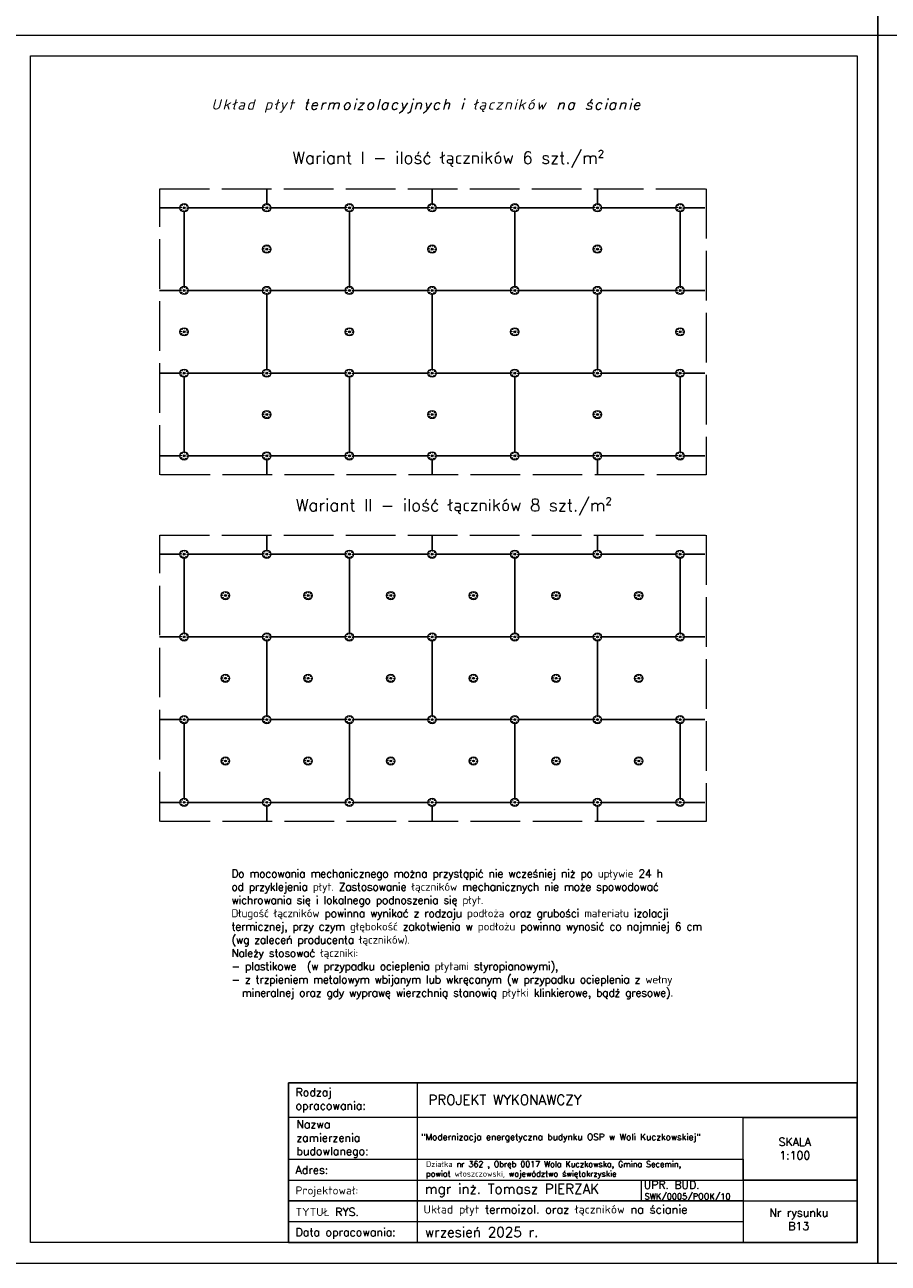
# Model space of a CAD drawing. Header units: millimetres. Extents: x 0 to 152651, y 46550 to 81081.
# Tile 40 of 109: x 139151 to 141240, y 46550 to 49544. Entities that reach past the tile are written whole.
import ezdxf

# ---------------------------------------------------------------- set-up
doc = ezdxf.new("R2010")
doc.units = ezdxf.units.MM
doc.linetypes.add('ACAD_ISO02W100', pattern=[15, 12, -3])
for name, color, linetype, lineweight in [('cienka', 3, 'Continuous', 18), ('linia', 100, 'Continuous', 25), ('opisy', 4, 'Continuous', 18), ('przerywa', 100, 'ACAD_ISO02W100', 5)]:
    doc.layers.add(name, color=color, linetype=linetype, lineweight=lineweight)
doc.styles.add('KASIA', font='romans.shx', dxfattribs={"height": 20})
doc.styles.get("Standard").update_dxf_attribs({"font": 'GOTHIC.TTF'})
doc.styles.add('tekst', font='segoeui.ttf', dxfattribs={"height": 20})

msp = doc.modelspace()

# ---------------------------------------------------------------- hatches: boundary and pattern name
at = {"lineweight": 5, "true_color": 0x000000}
for points in [[(139539.016, 49101.951, 1), (139534.594, 49101.951, 1)], [(139739.016, 49101.951, 1), (139734.594, 49101.951, 1)], [(139939.016, 49101.951, 1), (139934.594, 49101.951, 1)], [(139939.016, 49101.951, 1), (139934.594, 49101.951, 1)], [(140139.016, 49101.951, 1), (140134.594, 49101.951, 1)], [(140339.016, 49101.951, 1), (140334.594, 49101.951, 1)], [(140539.016, 49101.951, 1), (140534.594, 49101.951, 1)], [(140739.016, 49101.951, 1), (140734.594, 49101.951, 1)], [(139739.016, 49001.951, 1), (139734.594, 49001.951, 1)], [(140139.016, 49001.951, 1), (140134.594, 49001.951, 1)], [(140539.016, 49001.951, 1), (140534.594, 49001.951, 1)], [(139539.016, 48901.951, 1), (139534.594, 48901.951, 1)], [(139739.016, 48901.951, 1), (139734.594, 48901.951, 1)], [(139939.016, 48901.951, 1), (139934.594, 48901.951, 1)], [(139939.016, 48901.951, 1), (139934.594, 48901.951, 1)], [(140139.016, 48901.951, 1), (140134.594, 48901.951, 1)], [(140339.016, 48901.951, 1), (140334.594, 48901.951, 1)], [(140539.016, 48901.951, 1), (140534.594, 48901.951, 1)], [(140739.016, 48901.951, 1), (140734.594, 48901.951, 1)], [(139539.016, 48801.951, 1), (139534.594, 48801.951, 1)], [(139939.016, 48801.951, 1), (139934.594, 48801.951, 1)], [(139939.016, 48801.951, 1), (139934.594, 48801.951, 1)], [(140339.016, 48801.951, 1), (140334.594, 48801.951, 1)], [(140739.016, 48801.951, 1), (140734.594, 48801.951, 1)], [(139539.016, 48701.951, 1), (139534.594, 48701.951, 1)], [(139739.016, 48701.951, 1), (139734.594, 48701.951, 1)], [(139939.016, 48701.951, 1), (139934.594, 48701.951, 1)], [(139939.016, 48701.951, 1), (139934.594, 48701.951, 1)], [(140139.016, 48701.951, 1), (140134.594, 48701.951, 1)], [(140339.016, 48701.951, 1), (140334.594, 48701.951, 1)], [(140539.016, 48701.951, 1), (140534.594, 48701.951, 1)], [(140739.016, 48701.951, 1), (140734.594, 48701.951, 1)], [(139739.016, 48601.951, 1), (139734.594, 48601.951, 1)], [(140139.016, 48601.951, 1), (140134.594, 48601.951, 1)], [(140539.016, 48601.951, 1), (140534.594, 48601.951, 1)], [(139539.016, 48501.951, 1), (139534.594, 48501.951, 1)], [(139739.016, 48501.951, 1), (139734.594, 48501.951, 1)], [(139939.016, 48501.951, 1), (139934.594, 48501.951, 1)], [(139939.016, 48501.951, 1), (139934.594, 48501.951, 1)], [(140139.016, 48501.951, 1), (140134.594, 48501.951, 1)], [(140339.016, 48501.951, 1), (140334.594, 48501.951, 1)], [(140539.016, 48501.951, 1), (140534.594, 48501.951, 1)], [(140739.016, 48501.951, 1), (140734.594, 48501.951, 1)], [(139539.016, 48264.103, 1), (139534.594, 48264.103, 1)], [(139739.016, 48264.103, 1), (139734.594, 48264.103, 1)], [(139939.016, 48264.103, 1), (139934.594, 48264.103, 1)], [(139939.016, 48264.103, 1), (139934.594, 48264.103, 1)], [(140139.016, 48264.103, 1), (140134.594, 48264.103, 1)], [(140339.016, 48264.103, 1), (140334.594, 48264.103, 1)], [(140539.016, 48264.103, 1), (140534.594, 48264.103, 1)], [(140739.016, 48264.103, 1), (140734.594, 48264.103, 1)], [(139639.016, 48164.103, 1), (139634.594, 48164.103, 1)], [(139839.016, 48164.103, 1), (139834.594, 48164.103, 1)], [(140039.016, 48164.103, 1), (140034.594, 48164.103, 1)], [(140239.016, 48164.103, 1), (140234.594, 48164.103, 1)], [(140439.016, 48164.103, 1), (140434.594, 48164.103, 1)], [(140639.016, 48164.103, 1), (140634.594, 48164.103, 1)], [(139539.016, 48064.103, 1), (139534.594, 48064.103, 1)], [(139739.016, 48064.103, 1), (139734.594, 48064.103, 1)], [(139939.016, 48064.103, 1), (139934.594, 48064.103, 1)], [(139939.016, 48064.103, 1), (139934.594, 48064.103, 1)], [(140139.016, 48064.103, 1), (140134.594, 48064.103, 1)], [(140339.016, 48064.103, 1), (140334.594, 48064.103, 1)], [(140539.016, 48064.103, 1), (140534.594, 48064.103, 1)], [(140739.016, 48064.103, 1), (140734.594, 48064.103, 1)], [(139639.016, 47964.103, 1), (139634.594, 47964.103, 1)], [(139839.016, 47964.103, 1), (139834.594, 47964.103, 1)], [(140039.016, 47964.103, 1), (140034.594, 47964.103, 1)], [(140239.016, 47964.103, 1), (140234.594, 47964.103, 1)], [(140439.016, 47964.103, 1), (140434.594, 47964.103, 1)], [(140634.594, 47964.103, -1), (140639.016, 47964.103, -1)], [(139539.016, 47864.103, 1), (139534.594, 47864.103, 1)], [(139739.016, 47864.103, 1), (139734.594, 47864.103, 1)], [(139939.016, 47864.103, 1), (139934.594, 47864.103, 1)], [(139939.016, 47864.103, 1), (139934.594, 47864.103, 1)], [(140139.016, 47864.103, 1), (140134.594, 47864.103, 1)], [(140339.016, 47864.103, 1), (140334.594, 47864.103, 1)], [(140539.016, 47864.103, 1), (140534.594, 47864.103, 1)], [(140739.016, 47864.103, 1), (140734.594, 47864.103, 1)], [(139639.016, 47764.103, 1), (139634.594, 47764.103, 1)], [(139839.016, 47764.103, 1), (139834.594, 47764.103, 1)], [(140039.016, 47764.103, 1), (140034.594, 47764.103, 1)], [(140239.016, 47764.103, 1), (140234.594, 47764.103, 1)], [(140439.016, 47764.103, 1), (140434.594, 47764.103, 1)], [(140639.016, 47764.103, 1), (140634.594, 47764.103, 1)], [(139539.016, 47664.103, 1), (139534.594, 47664.103, 1)], [(139739.016, 47664.103, 1), (139734.594, 47664.103, 1)], [(139939.016, 47664.103, 1), (139934.594, 47664.103, 1)], [(139939.016, 47664.103, 1), (139934.594, 47664.103, 1)], [(140139.016, 47664.103, 1), (140134.594, 47664.103, 1)], [(140339.016, 47664.103, 1), (140334.594, 47664.103, 1)], [(140539.016, 47664.103, 1), (140534.594, 47664.103, 1)], [(140739.016, 47664.103, 1), (140734.594, 47664.103, 1)]]:
    msp.add_hatch(color=18, dxfattribs=at).paths.add_polyline_path(points)

# ---------------------------------------------------------------- linework, layer by layer
at = {"color": 18, "lineweight": 5, "true_color": 0x000000}
for centre, radius in [((139536.805, 49101.951), 10), ((139528.775, 49102.823), 1.016), ((139530.511, 49096.89), 1.016), ((139531.743, 49108.245), 1.016), ((139536.805, 49101.951), 2.211), ((139535.934, 49093.922), 1.016), ((139537.676, 49109.981), 1.016), ((139541.867, 49095.658), 1.016), ((139543.099, 49107.013), 1.016), ((139544.835, 49101.08), 1.016), ((139736.805, 49101.951), 10), ((139728.775, 49102.823), 1.016), ((139730.511, 49096.89), 1.016), ((139731.743, 49108.245), 1.016), ((139736.805, 49101.951), 2.211), ((139735.934, 49093.922), 1.016), ((139737.676, 49109.981), 1.016), ((139741.867, 49095.658), 1.016), ((139743.099, 49107.013), 1.016), ((139744.835, 49101.08), 1.016), ((139936.805, 49101.951), 10), ((139936.805, 49101.951), 10), ((139928.775, 49102.823), 1.016), ((139928.775, 49102.823), 1.016), ((139930.511, 49096.89), 1.016), ((139930.511, 49096.89), 1.016), ((139931.743, 49108.245), 1.016), ((139931.743, 49108.245), 1.016), ((139936.805, 49101.951), 2.211), ((139936.805, 49101.951), 2.211), ((139935.934, 49093.922), 1.016), ((139935.934, 49093.922), 1.016), ((139937.676, 49109.981), 1.016), ((139937.676, 49109.981), 1.016), ((139941.867, 49095.658), 1.016), ((139941.867, 49095.658), 1.016), ((139943.099, 49107.013), 1.016), ((139943.099, 49107.013), 1.016), ((139944.835, 49101.08), 1.016), ((139944.835, 49101.08), 1.016), ((140136.805, 49101.951), 10), ((140128.775, 49102.823), 1.016), ((140130.511, 49096.89), 1.016), ((140131.743, 49108.245), 1.016), ((140136.805, 49101.951), 2.211), ((140135.934, 49093.922), 1.016), ((140137.676, 49109.981), 1.016), ((140141.867, 49095.658), 1.016), ((140143.099, 49107.013), 1.016), ((140144.835, 49101.08), 1.016), ((140336.805, 49101.951), 10), ((140328.775, 49102.823), 1.016), ((140330.511, 49096.89), 1.016), ((140331.743, 49108.245), 1.016), ((140336.805, 49101.951), 2.211), ((140335.934, 49093.922), 1.016), ((140337.676, 49109.981), 1.016), ((140341.867, 49095.658), 1.016), ((140343.099, 49107.013), 1.016), ((140344.835, 49101.08), 1.016), ((140536.805, 49101.951), 10), ((140528.775, 49102.823), 1.016), ((140530.511, 49096.89), 1.016), ((140531.743, 49108.245), 1.016), ((140536.805, 49101.951), 2.211), ((140535.934, 49093.922), 1.016), ((140537.676, 49109.981), 1.016), ((140541.867, 49095.658), 1.016), ((140543.099, 49107.013), 1.016), ((140544.835, 49101.08), 1.016), ((140736.805, 49101.951), 10), ((140728.775, 49102.823), 1.016), ((140730.511, 49096.89), 1.016), ((140731.743, 49108.245), 1.016), ((140736.805, 49101.951), 2.211), ((140735.934, 49093.922), 1.016), ((140737.676, 49109.981), 1.016), ((140741.867, 49095.658), 1.016), ((140743.099, 49107.013), 1.016), ((140744.835, 49101.08), 1.016), ((139736.805, 49001.951), 10), ((139728.775, 49002.823), 1.016), ((139731.743, 49008.245), 1.016), ((139736.805, 49001.951), 2.211), ((139737.676, 49009.981), 1.016), ((139743.099, 49007.013), 1.016), ((139744.835, 49001.08), 1.016), ((140136.805, 49001.951), 10), ((140128.775, 49002.823), 1.016), ((140131.743, 49008.245), 1.016), ((140136.805, 49001.951), 2.211), ((140137.676, 49009.981), 1.016), ((140143.099, 49007.013), 1.016), ((140144.835, 49001.08), 1.016), ((140536.805, 49001.951), 10), ((140528.775, 49002.823), 1.016), ((140531.743, 49008.245), 1.016), ((140536.805, 49001.951), 2.211), ((140537.676, 49009.981), 1.016), ((140543.099, 49007.013), 1.016), ((140544.835, 49001.08), 1.016), ((139730.511, 48996.89), 1.016), ((139735.934, 48993.922), 1.016), ((139741.867, 48995.658), 1.016), ((140130.511, 48996.89), 1.016), ((140135.934, 48993.922), 1.016), ((140141.867, 48995.658), 1.016), ((140530.511, 48996.89), 1.016), ((140535.934, 48993.922), 1.016), ((140541.867, 48995.658), 1.016), ((139536.805, 48901.951), 10), ((139531.743, 48908.245), 1.016), ((139537.676, 48909.981), 1.016), ((139736.805, 48901.951), 10), ((139731.743, 48908.245), 1.016), ((139737.676, 48909.981), 1.016), ((139936.805, 48901.951), 10), ((139936.805, 48901.951), 10), ((139931.743, 48908.245), 1.016), ((139931.743, 48908.245), 1.016), ((139937.676, 48909.981), 1.016), ((139937.676, 48909.981), 1.016), ((140136.805, 48901.951), 10), ((140131.743, 48908.245), 1.016), ((140137.676, 48909.981), 1.016), ((140336.805, 48901.951), 10), ((140331.743, 48908.245), 1.016), ((140337.676, 48909.981), 1.016), ((140536.805, 48901.951), 10), ((140531.743, 48908.245), 1.016), ((140537.676, 48909.981), 1.016), ((140736.805, 48901.951), 10), ((140731.743, 48908.245), 1.016), ((140737.676, 48909.981), 1.016), ((139528.775, 48902.823), 1.016), ((139530.511, 48896.89), 1.016), ((139536.805, 48901.951), 2.211), ((139535.934, 48893.922), 1.016), ((139541.867, 48895.658), 1.016), ((139543.099, 48907.013), 1.016), ((139544.835, 48901.08), 1.016), ((139728.775, 48902.823), 1.016), ((139730.511, 48896.89), 1.016), ((139736.805, 48901.951), 2.211), ((139735.934, 48893.922), 1.016), ((139741.867, 48895.658), 1.016), ((139743.099, 48907.013), 1.016), ((139744.835, 48901.08), 1.016), ((139928.775, 48902.823), 1.016), ((139928.775, 48902.823), 1.016), ((139930.511, 48896.89), 1.016), ((139930.511, 48896.89), 1.016), ((139936.805, 48901.951), 2.211), ((139936.805, 48901.951), 2.211), ((139935.934, 48893.922), 1.016), ((139935.934, 48893.922), 1.016), ((139941.867, 48895.658), 1.016), ((139941.867, 48895.658), 1.016), ((139943.099, 48907.013), 1.016), ((139943.099, 48907.013), 1.016), ((139944.835, 48901.08), 1.016), ((139944.835, 48901.08), 1.016), ((140128.775, 48902.823), 1.016), ((140130.511, 48896.89), 1.016), ((140136.805, 48901.951), 2.211), ((140135.934, 48893.922), 1.016), ((140141.867, 48895.658), 1.016), ((140143.099, 48907.013), 1.016), ((140144.835, 48901.08), 1.016), ((140328.775, 48902.823), 1.016), ((140330.511, 48896.89), 1.016), ((140336.805, 48901.951), 2.211), ((140335.934, 48893.922), 1.016), ((140341.867, 48895.658), 1.016), ((140343.099, 48907.013), 1.016), ((140344.835, 48901.08), 1.016), ((140528.775, 48902.823), 1.016), ((140530.511, 48896.89), 1.016), ((140536.805, 48901.951), 2.211), ((140535.934, 48893.922), 1.016), ((140541.867, 48895.658), 1.016), ((140543.099, 48907.013), 1.016), ((140544.835, 48901.08), 1.016), ((140728.775, 48902.823), 1.016), ((140730.511, 48896.89), 1.016), ((140736.805, 48901.951), 2.211), ((140735.934, 48893.922), 1.016), ((140741.867, 48895.658), 1.016), ((140743.099, 48907.013), 1.016), ((140744.835, 48901.08), 1.016), ((139536.805, 48801.951), 10), ((139528.775, 48802.823), 1.016), ((139530.511, 48796.89), 1.016), ((139531.743, 48808.245), 1.016), ((139536.805, 48801.951), 2.211), ((139535.934, 48793.922), 1.016), ((139537.676, 48809.981), 1.016), ((139541.867, 48795.658), 1.016), ((139543.099, 48807.013), 1.016), ((139544.835, 48801.08), 1.016), ((139936.805, 48801.951), 10), ((139936.805, 48801.951), 10), ((139928.775, 48802.823), 1.016), ((139928.775, 48802.823), 1.016), ((139930.511, 48796.89), 1.016), ((139930.511, 48796.89), 1.016), ((139931.743, 48808.245), 1.016), ((139931.743, 48808.245), 1.016), ((139936.805, 48801.951), 2.211), ((139936.805, 48801.951), 2.211), ((139935.934, 48793.922), 1.016), ((139935.934, 48793.922), 1.016), ((139937.676, 48809.981), 1.016), ((139937.676, 48809.981), 1.016), ((139941.867, 48795.658), 1.016), ((139941.867, 48795.658), 1.016), ((139943.099, 48807.013), 1.016), ((139943.099, 48807.013), 1.016), ((139944.835, 48801.08), 1.016), ((139944.835, 48801.08), 1.016), ((140336.805, 48801.951), 10), ((140328.775, 48802.823), 1.016), ((140330.511, 48796.89), 1.016), ((140331.743, 48808.245), 1.016), ((140336.805, 48801.951), 2.211), ((140335.934, 48793.922), 1.016), ((140337.676, 48809.981), 1.016), ((140341.867, 48795.658), 1.016), ((140343.099, 48807.013), 1.016), ((140344.835, 48801.08), 1.016), ((140736.805, 48801.951), 10), ((140728.775, 48802.823), 1.016), ((140730.511, 48796.89), 1.016), ((140731.743, 48808.245), 1.016), ((140736.805, 48801.951), 2.211), ((140735.934, 48793.922), 1.016), ((140737.676, 48809.981), 1.016), ((140741.867, 48795.658), 1.016), ((140743.099, 48807.013), 1.016), ((140744.835, 48801.08), 1.016), ((139536.805, 48701.951), 10), ((139528.775, 48702.823), 1.016), ((139531.743, 48708.245), 1.016), ((139536.805, 48701.951), 2.211), ((139537.676, 48709.981), 1.016), ((139543.099, 48707.013), 1.016), ((139544.835, 48701.08), 1.016), ((139736.805, 48701.951), 10), ((139728.775, 48702.823), 1.016), ((139731.743, 48708.245), 1.016), ((139736.805, 48701.951), 2.211), ((139737.676, 48709.981), 1.016), ((139743.099, 48707.013), 1.016), ((139744.835, 48701.08), 1.016), ((139936.805, 48701.951), 10), ((139936.805, 48701.951), 10), ((139928.775, 48702.823), 1.016), ((139928.775, 48702.823), 1.016), ((139931.743, 48708.245), 1.016), ((139931.743, 48708.245), 1.016), ((139936.805, 48701.951), 2.211), ((139936.805, 48701.951), 2.211), ((139937.676, 48709.981), 1.016), ((139937.676, 48709.981), 1.016), ((139943.099, 48707.013), 1.016), ((139943.099, 48707.013), 1.016), ((139944.835, 48701.08), 1.016), ((139944.835, 48701.08), 1.016), ((140136.805, 48701.951), 10), ((140128.775, 48702.823), 1.016), ((140131.743, 48708.245), 1.016), ((140136.805, 48701.951), 2.211), ((140137.676, 48709.981), 1.016), ((140143.099, 48707.013), 1.016), ((140144.835, 48701.08), 1.016), ((140336.805, 48701.951), 10), ((140328.775, 48702.823), 1.016), ((140331.743, 48708.245), 1.016), ((140336.805, 48701.951), 2.211), ((140337.676, 48709.981), 1.016), ((140343.099, 48707.013), 1.016), ((140344.835, 48701.08), 1.016), ((140536.805, 48701.951), 10), ((140528.775, 48702.823), 1.016), ((140531.743, 48708.245), 1.016), ((140536.805, 48701.951), 2.211), ((140537.676, 48709.981), 1.016), ((140543.099, 48707.013), 1.016), ((140544.835, 48701.08), 1.016), ((140736.805, 48701.951), 10), ((140728.775, 48702.823), 1.016), ((140731.743, 48708.245), 1.016), ((140736.805, 48701.951), 2.211), ((140737.676, 48709.981), 1.016), ((140743.099, 48707.013), 1.016), ((140744.835, 48701.08), 1.016), ((139530.511, 48696.89), 1.016), ((139535.934, 48693.922), 1.016), ((139541.867, 48695.658), 1.016), ((139730.511, 48696.89), 1.016), ((139735.934, 48693.922), 1.016), ((139741.867, 48695.658), 1.016), ((139930.511, 48696.89), 1.016), ((139930.511, 48696.89), 1.016), ((139935.934, 48693.922), 1.016), ((139935.934, 48693.922), 1.016), ((139941.867, 48695.658), 1.016), ((139941.867, 48695.658), 1.016), ((140130.511, 48696.89), 1.016), ((140135.934, 48693.922), 1.016), ((140141.867, 48695.658), 1.016), ((140330.511, 48696.89), 1.016), ((140335.934, 48693.922), 1.016), ((140341.867, 48695.658), 1.016), ((140530.511, 48696.89), 1.016), ((140535.934, 48693.922), 1.016), ((140541.867, 48695.658), 1.016), ((140730.511, 48696.89), 1.016), ((140735.934, 48693.922), 1.016), ((140741.867, 48695.658), 1.016), ((139736.805, 48601.951), 10), ((139731.743, 48608.245), 1.016), ((139737.676, 48609.981), 1.016), ((140136.805, 48601.951), 10), ((140131.743, 48608.245), 1.016), ((140137.676, 48609.981), 1.016), ((140536.805, 48601.951), 10), ((140531.743, 48608.245), 1.016), ((140537.676, 48609.981), 1.016), ((139728.775, 48602.823), 1.016), ((139730.511, 48596.89), 1.016), ((139736.805, 48601.951), 2.211), ((139735.934, 48593.922), 1.016), ((139741.867, 48595.658), 1.016), ((139743.099, 48607.013), 1.016), ((139744.835, 48601.08), 1.016), ((140128.775, 48602.823), 1.016), ((140130.511, 48596.89), 1.016), ((140136.805, 48601.951), 2.211), ((140135.934, 48593.922), 1.016), ((140141.867, 48595.658), 1.016), ((140143.099, 48607.013), 1.016), ((140144.835, 48601.08), 1.016), ((140528.775, 48602.823), 1.016), ((140530.511, 48596.89), 1.016), ((140536.805, 48601.951), 2.211), ((140535.934, 48593.922), 1.016), ((140541.867, 48595.658), 1.016), ((140543.099, 48607.013), 1.016), ((140544.835, 48601.08), 1.016), ((139536.805, 48501.951), 10), ((139528.775, 48502.823), 1.016), ((139530.511, 48496.89), 1.016), ((139531.743, 48508.245), 1.016), ((139536.805, 48501.951), 2.211), ((139535.934, 48493.922), 1.016), ((139537.676, 48509.981), 1.016), ((139541.867, 48495.658), 1.016), ((139543.099, 48507.013), 1.016), ((139544.835, 48501.08), 1.016), ((139736.805, 48501.951), 10), ((139728.775, 48502.823), 1.016), ((139730.511, 48496.89), 1.016), ((139731.743, 48508.245), 1.016), ((139736.805, 48501.951), 2.211), ((139735.934, 48493.922), 1.016), ((139737.676, 48509.981), 1.016), ((139741.867, 48495.658), 1.016), ((139743.099, 48507.013), 1.016), ((139744.835, 48501.08), 1.016), ((139936.805, 48501.951), 10), ((139936.805, 48501.951), 10), ((139928.775, 48502.823), 1.016), ((139928.775, 48502.823), 1.016), ((139930.511, 48496.89), 1.016), ((139930.511, 48496.89), 1.016), ((139931.743, 48508.245), 1.016), ((139931.743, 48508.245), 1.016), ((139936.805, 48501.951), 2.211), ((139936.805, 48501.951), 2.211), ((139935.934, 48493.922), 1.016), ((139935.934, 48493.922), 1.016), ((139937.676, 48509.981), 1.016), ((139937.676, 48509.981), 1.016), ((139941.867, 48495.658), 1.016), ((139941.867, 48495.658), 1.016), ((139943.099, 48507.013), 1.016), ((139943.099, 48507.013), 1.016), ((139944.835, 48501.08), 1.016), ((139944.835, 48501.08), 1.016), ((140136.805, 48501.951), 10), ((140128.775, 48502.823), 1.016), ((140130.511, 48496.89), 1.016), ((140131.743, 48508.245), 1.016), ((140136.805, 48501.951), 2.211), ((140135.934, 48493.922), 1.016), ((140137.676, 48509.981), 1.016), ((140141.867, 48495.658), 1.016), ((140143.099, 48507.013), 1.016), ((140144.835, 48501.08), 1.016), ((140336.805, 48501.951), 10), ((140328.775, 48502.823), 1.016), ((140330.511, 48496.89), 1.016), ((140331.743, 48508.245), 1.016), ((140336.805, 48501.951), 2.211), ((140335.934, 48493.922), 1.016), ((140337.676, 48509.981), 1.016), ((140341.867, 48495.658), 1.016), ((140343.099, 48507.013), 1.016), ((140344.835, 48501.08), 1.016), ((140536.805, 48501.951), 10), ((140528.775, 48502.823), 1.016), ((140530.511, 48496.89), 1.016), ((140531.743, 48508.245), 1.016), ((140536.805, 48501.951), 2.211), ((140535.934, 48493.922), 1.016), ((140537.676, 48509.981), 1.016), ((140541.867, 48495.658), 1.016), ((140543.099, 48507.013), 1.016), ((140544.835, 48501.08), 1.016), ((140736.805, 48501.951), 10), ((140728.775, 48502.823), 1.016), ((140730.511, 48496.89), 1.016), ((140731.743, 48508.245), 1.016), ((140736.805, 48501.951), 2.211), ((140735.934, 48493.922), 1.016), ((140737.676, 48509.981), 1.016), ((140741.867, 48495.658), 1.016), ((140743.099, 48507.013), 1.016), ((140744.835, 48501.08), 1.016), ((139536.805, 48264.103), 10), ((139528.775, 48264.975), 1.016), ((139530.511, 48259.041), 1.016), ((139531.743, 48270.397), 1.016), ((139536.805, 48264.103), 2.211), ((139535.934, 48256.074), 1.016), ((139537.676, 48272.133), 1.016), ((139541.867, 48257.809), 1.016), ((139543.099, 48269.165), 1.016), ((139544.835, 48263.232), 1.016), ((139736.805, 48264.103), 10), ((139728.775, 48264.975), 1.016), ((139730.511, 48259.041), 1.016), ((139731.743, 48270.397), 1.016), ((139736.805, 48264.103), 2.211), ((139735.934, 48256.074), 1.016), ((139737.676, 48272.133), 1.016), ((139741.867, 48257.809), 1.016), ((139743.099, 48269.165), 1.016), ((139744.835, 48263.232), 1.016), ((139936.805, 48264.103), 10), ((139936.805, 48264.103), 10), ((139928.775, 48264.975), 1.016), ((139928.775, 48264.975), 1.016), ((139930.511, 48259.041), 1.016), ((139930.511, 48259.041), 1.016), ((139931.743, 48270.397), 1.016), ((139931.743, 48270.397), 1.016), ((139936.805, 48264.103), 2.211), ((139936.805, 48264.103), 2.211), ((139935.934, 48256.074), 1.016), ((139935.934, 48256.074), 1.016), ((139937.676, 48272.133), 1.016), ((139937.676, 48272.133), 1.016), ((139941.867, 48257.809), 1.016), ((139941.867, 48257.809), 1.016), ((139943.099, 48269.165), 1.016), ((139943.099, 48269.165), 1.016), ((139944.835, 48263.232), 1.016), ((139944.835, 48263.232), 1.016), ((140136.805, 48264.103), 10), ((140128.775, 48264.975), 1.016), ((140130.511, 48259.041), 1.016), ((140131.743, 48270.397), 1.016), ((140136.805, 48264.103), 2.211), ((140135.934, 48256.074), 1.016), ((140137.676, 48272.133), 1.016), ((140141.867, 48257.809), 1.016), ((140143.099, 48269.165), 1.016), ((140144.835, 48263.232), 1.016), ((140336.805, 48264.103), 10), ((140328.775, 48264.975), 1.016), ((140330.511, 48259.041), 1.016), ((140331.743, 48270.397), 1.016), ((140336.805, 48264.103), 2.211), ((140335.934, 48256.074), 1.016), ((140337.676, 48272.133), 1.016), ((140341.867, 48257.809), 1.016), ((140343.099, 48269.165), 1.016), ((140344.835, 48263.232), 1.016), ((140536.805, 48264.103), 10), ((140528.775, 48264.975), 1.016), ((140530.511, 48259.041), 1.016), ((140531.743, 48270.397), 1.016), ((140536.805, 48264.103), 2.211), ((140535.934, 48256.074), 1.016), ((140537.676, 48272.133), 1.016), ((140541.867, 48257.809), 1.016), ((140543.099, 48269.165), 1.016), ((140544.835, 48263.232), 1.016), ((140736.805, 48264.103), 10), ((140728.775, 48264.975), 1.016), ((140730.511, 48259.041), 1.016), ((140731.743, 48270.397), 1.016), ((140736.805, 48264.103), 2.211), ((140735.934, 48256.074), 1.016), ((140737.676, 48272.133), 1.016), ((140741.867, 48257.809), 1.016), ((140743.099, 48269.165), 1.016), ((140744.835, 48263.232), 1.016), ((139636.805, 48164.103), 10), ((139628.775, 48164.975), 1.016), ((139630.511, 48159.041), 1.016), ((139631.743, 48170.397), 1.016), ((139636.805, 48164.103), 2.211), ((139637.676, 48172.133), 1.016), ((139643.099, 48169.165), 1.016), ((139644.835, 48163.232), 1.016), ((139836.805, 48164.103), 10), ((139828.775, 48164.975), 1.016), ((139830.511, 48159.041), 1.016), ((139831.743, 48170.397), 1.016), ((139836.805, 48164.103), 2.211), ((139837.676, 48172.133), 1.016), ((139843.099, 48169.165), 1.016), ((139844.835, 48163.232), 1.016), ((140036.805, 48164.103), 10), ((140028.775, 48164.975), 1.016), ((140030.511, 48159.041), 1.016), ((140031.743, 48170.397), 1.016), ((140036.805, 48164.103), 2.211), ((140037.676, 48172.133), 1.016), ((140043.099, 48169.165), 1.016), ((140044.835, 48163.232), 1.016), ((140236.805, 48164.103), 10), ((140228.775, 48164.975), 1.016), ((140230.511, 48159.041), 1.016), ((140231.743, 48170.397), 1.016), ((140236.805, 48164.103), 2.211), ((140237.676, 48172.133), 1.016), ((140243.099, 48169.165), 1.016), ((140244.835, 48163.232), 1.016), ((140436.805, 48164.103), 10), ((140428.775, 48164.975), 1.016), ((140430.511, 48159.041), 1.016), ((140431.743, 48170.397), 1.016), ((140436.805, 48164.103), 2.211), ((140437.676, 48172.133), 1.016), ((140443.099, 48169.165), 1.016), ((140444.835, 48163.232), 1.016), ((140636.805, 48164.103), 10), ((140628.775, 48164.975), 1.016), ((140630.511, 48159.041), 1.016), ((140631.743, 48170.397), 1.016), ((140636.805, 48164.103), 2.211), ((140637.676, 48172.133), 1.016), ((140643.099, 48169.165), 1.016), ((140644.835, 48163.232), 1.016), ((139635.934, 48156.074), 1.016), ((139641.867, 48157.809), 1.016), ((139835.934, 48156.074), 1.016), ((139841.867, 48157.809), 1.016), ((140035.934, 48156.074), 1.016), ((140041.867, 48157.809), 1.016), ((140235.934, 48156.074), 1.016), ((140241.867, 48157.809), 1.016), ((140435.934, 48156.074), 1.016), ((140441.867, 48157.809), 1.016), ((140635.934, 48156.074), 1.016), ((140641.867, 48157.809), 1.016), ((139536.805, 48064.103), 10), ((139531.743, 48070.397), 1.016), ((139537.676, 48072.133), 1.016), ((139543.099, 48069.165), 1.016), ((139736.805, 48064.103), 10), ((139731.743, 48070.397), 1.016), ((139737.676, 48072.133), 1.016), ((139743.099, 48069.165), 1.016), ((139936.805, 48064.103), 10), ((139936.805, 48064.103), 10), ((139931.743, 48070.397), 1.016), ((139931.743, 48070.397), 1.016), ((139937.676, 48072.133), 1.016), ((139937.676, 48072.133), 1.016), ((139943.099, 48069.165), 1.016), ((139943.099, 48069.165), 1.016), ((140136.805, 48064.103), 10), ((140131.743, 48070.397), 1.016), ((140137.676, 48072.133), 1.016), ((140143.099, 48069.165), 1.016), ((140336.805, 48064.103), 10), ((140331.743, 48070.397), 1.016), ((140337.676, 48072.133), 1.016), ((140343.099, 48069.165), 1.016), ((140536.805, 48064.103), 10), ((140531.743, 48070.397), 1.016), ((140537.676, 48072.133), 1.016), ((140543.099, 48069.165), 1.016), ((140736.805, 48064.103), 10), ((140731.743, 48070.397), 1.016), ((140737.676, 48072.133), 1.016), ((140743.099, 48069.165), 1.016), ((139528.775, 48064.975), 1.016), ((139530.511, 48059.041), 1.016), ((139536.805, 48064.103), 2.211), ((139535.934, 48056.074), 1.016), ((139541.867, 48057.809), 1.016), ((139544.835, 48063.232), 1.016), ((139728.775, 48064.975), 1.016), ((139730.511, 48059.041), 1.016), ((139736.805, 48064.103), 2.211), ((139735.934, 48056.074), 1.016), ((139741.867, 48057.809), 1.016), ((139744.835, 48063.232), 1.016), ((139928.775, 48064.975), 1.016), ((139928.775, 48064.975), 1.016), ((139930.511, 48059.041), 1.016), ((139930.511, 48059.041), 1.016), ((139936.805, 48064.103), 2.211), ((139936.805, 48064.103), 2.211), ((139935.934, 48056.074), 1.016), ((139935.934, 48056.074), 1.016), ((139941.867, 48057.809), 1.016), ((139941.867, 48057.809), 1.016), ((139944.835, 48063.232), 1.016), ((139944.835, 48063.232), 1.016), ((140128.775, 48064.975), 1.016), ((140130.511, 48059.041), 1.016), ((140136.805, 48064.103), 2.211), ((140135.934, 48056.074), 1.016), ((140141.867, 48057.809), 1.016), ((140144.835, 48063.232), 1.016), ((140328.775, 48064.975), 1.016), ((140330.511, 48059.041), 1.016), ((140336.805, 48064.103), 2.211), ((140335.934, 48056.074), 1.016), ((140341.867, 48057.809), 1.016), ((140344.835, 48063.232), 1.016), ((140528.775, 48064.975), 1.016), ((140530.511, 48059.041), 1.016), ((140536.805, 48064.103), 2.211), ((140535.934, 48056.074), 1.016), ((140541.867, 48057.809), 1.016), ((140544.835, 48063.232), 1.016), ((140728.775, 48064.975), 1.016), ((140730.511, 48059.041), 1.016), ((140736.805, 48064.103), 2.211), ((140735.934, 48056.074), 1.016), ((140741.867, 48057.809), 1.016), ((140744.835, 48063.232), 1.016), ((139636.805, 47964.103), 10), ((139628.775, 47964.975), 1.016), ((139630.511, 47959.041), 1.016), ((139631.743, 47970.397), 1.016), ((139636.805, 47964.103), 2.211), ((139635.934, 47956.074), 1.016), ((139637.676, 47972.133), 1.016), ((139641.867, 47957.809), 1.016), ((139643.099, 47969.165), 1.016), ((139644.835, 47963.232), 1.016), ((139836.805, 47964.103), 10), ((139828.775, 47964.975), 1.016), ((139830.511, 47959.041), 1.016), ((139831.743, 47970.397), 1.016), ((139836.805, 47964.103), 2.211), ((139835.934, 47956.074), 1.016), ((139837.676, 47972.133), 1.016), ((139841.867, 47957.809), 1.016), ((139843.099, 47969.165), 1.016), ((139844.835, 47963.232), 1.016), ((140036.805, 47964.103), 10), ((140028.775, 47964.975), 1.016), ((140030.511, 47959.041), 1.016), ((140031.743, 47970.397), 1.016), ((140036.805, 47964.103), 2.211), ((140035.934, 47956.074), 1.016), ((140037.676, 47972.133), 1.016), ((140041.867, 47957.809), 1.016), ((140043.099, 47969.165), 1.016), ((140044.835, 47963.232), 1.016), ((140236.805, 47964.103), 10), ((140228.775, 47964.975), 1.016), ((140230.511, 47959.041), 1.016), ((140231.743, 47970.397), 1.016), ((140236.805, 47964.103), 2.211), ((140235.934, 47956.074), 1.016), ((140237.676, 47972.133), 1.016), ((140241.867, 47957.809), 1.016), ((140243.099, 47969.165), 1.016), ((140244.835, 47963.232), 1.016), ((140436.805, 47964.103), 10), ((140428.775, 47964.975), 1.016), ((140430.511, 47959.041), 1.016), ((140431.743, 47970.397), 1.016), ((140436.805, 47964.103), 2.211), ((140435.934, 47956.074), 1.016), ((140437.676, 47972.133), 1.016), ((140441.867, 47957.809), 1.016), ((140443.099, 47969.165), 1.016), ((140444.835, 47963.232), 1.016), ((140636.805, 47964.103), 10), ((140628.775, 47963.232), 1.016), ((140630.511, 47969.165), 1.016), ((140631.743, 47957.809), 1.016), ((140636.805, 47964.103), 2.211), ((140635.934, 47972.133), 1.016), ((140637.676, 47956.074), 1.016), ((140641.867, 47970.397), 1.016), ((140643.099, 47959.041), 1.016), ((140644.835, 47964.975), 1.016), ((139536.805, 47864.103), 10), ((139528.775, 47864.975), 1.016), ((139530.511, 47859.041), 1.016), ((139531.743, 47870.397), 1.016), ((139536.805, 47864.103), 2.211), ((139537.676, 47872.133), 1.016), ((139543.099, 47869.165), 1.016), ((139544.835, 47863.232), 1.016), ((139736.805, 47864.103), 10), ((139728.775, 47864.975), 1.016), ((139730.511, 47859.041), 1.016), ((139731.743, 47870.397), 1.016), ((139736.805, 47864.103), 2.211), ((139737.676, 47872.133), 1.016), ((139743.099, 47869.165), 1.016), ((139744.835, 47863.232), 1.016), ((139936.805, 47864.103), 10), ((139936.805, 47864.103), 10), ((139928.775, 47864.975), 1.016), ((139928.775, 47864.975), 1.016), ((139930.511, 47859.041), 1.016), ((139930.511, 47859.041), 1.016), ((139931.743, 47870.397), 1.016), ((139931.743, 47870.397), 1.016), ((139936.805, 47864.103), 2.211), ((139936.805, 47864.103), 2.211), ((139937.676, 47872.133), 1.016), ((139937.676, 47872.133), 1.016), ((139943.099, 47869.165), 1.016), ((139943.099, 47869.165), 1.016), ((139944.835, 47863.232), 1.016), ((139944.835, 47863.232), 1.016), ((140136.805, 47864.103), 10), ((140128.775, 47864.975), 1.016), ((140130.511, 47859.041), 1.016), ((140131.743, 47870.397), 1.016), ((140136.805, 47864.103), 2.211), ((140137.676, 47872.133), 1.016), ((140143.099, 47869.165), 1.016), ((140144.835, 47863.232), 1.016), ((140336.805, 47864.103), 10), ((140328.775, 47864.975), 1.016), ((140330.511, 47859.041), 1.016), ((140331.743, 47870.397), 1.016), ((140336.805, 47864.103), 2.211), ((140337.676, 47872.133), 1.016), ((140343.099, 47869.165), 1.016), ((140344.835, 47863.232), 1.016), ((140536.805, 47864.103), 10), ((140528.775, 47864.975), 1.016), ((140530.511, 47859.041), 1.016), ((140531.743, 47870.397), 1.016), ((140536.805, 47864.103), 2.211), ((140537.676, 47872.133), 1.016), ((140543.099, 47869.165), 1.016), ((140544.835, 47863.232), 1.016), ((140736.805, 47864.103), 10), ((140728.775, 47864.975), 1.016), ((140730.511, 47859.041), 1.016), ((140731.743, 47870.397), 1.016), ((140736.805, 47864.103), 2.211), ((140737.676, 47872.133), 1.016), ((140743.099, 47869.165), 1.016), ((140744.835, 47863.232), 1.016), ((139535.934, 47856.074), 1.016), ((139541.867, 47857.809), 1.016), ((139735.934, 47856.074), 1.016), ((139741.867, 47857.809), 1.016), ((139935.934, 47856.074), 1.016), ((139935.934, 47856.074), 1.016), ((139941.867, 47857.809), 1.016), ((139941.867, 47857.809), 1.016), ((140135.934, 47856.074), 1.016), ((140141.867, 47857.809), 1.016), ((140335.934, 47856.074), 1.016), ((140341.867, 47857.809), 1.016), ((140535.934, 47856.074), 1.016), ((140541.867, 47857.809), 1.016), ((140735.934, 47856.074), 1.016), ((140741.867, 47857.809), 1.016), ((139636.805, 47764.103), 10), ((139631.743, 47770.397), 1.016), ((139637.676, 47772.133), 1.016), ((139643.099, 47769.165), 1.016), ((139836.805, 47764.103), 10), ((139831.743, 47770.397), 1.016), ((139837.676, 47772.133), 1.016), ((139843.099, 47769.165), 1.016), ((140036.805, 47764.103), 10), ((140031.743, 47770.397), 1.016), ((140037.676, 47772.133), 1.016), ((140043.099, 47769.165), 1.016), ((140236.805, 47764.103), 10), ((140231.743, 47770.397), 1.016), ((140237.676, 47772.133), 1.016), ((140243.099, 47769.165), 1.016), ((140436.805, 47764.103), 10), ((140431.743, 47770.397), 1.016), ((140437.676, 47772.133), 1.016), ((140443.099, 47769.165), 1.016), ((140636.805, 47764.103), 10), ((140631.743, 47770.397), 1.016), ((140637.676, 47772.133), 1.016), ((140643.099, 47769.165), 1.016), ((139628.775, 47764.975), 1.016), ((139630.511, 47759.041), 1.016), ((139636.805, 47764.103), 2.211), ((139635.934, 47756.074), 1.016), ((139641.867, 47757.809), 1.016), ((139644.835, 47763.232), 1.016), ((139828.775, 47764.975), 1.016), ((139830.511, 47759.041), 1.016), ((139836.805, 47764.103), 2.211), ((139835.934, 47756.074), 1.016), ((139841.867, 47757.809), 1.016), ((139844.835, 47763.232), 1.016), ((140028.775, 47764.975), 1.016), ((140030.511, 47759.041), 1.016), ((140036.805, 47764.103), 2.211), ((140035.934, 47756.074), 1.016), ((140041.867, 47757.809), 1.016), ((140044.835, 47763.232), 1.016), ((140228.775, 47764.975), 1.016), ((140230.511, 47759.041), 1.016), ((140236.805, 47764.103), 2.211), ((140235.934, 47756.074), 1.016), ((140241.867, 47757.809), 1.016), ((140244.835, 47763.232), 1.016), ((140428.775, 47764.975), 1.016), ((140430.511, 47759.041), 1.016), ((140436.805, 47764.103), 2.211), ((140435.934, 47756.074), 1.016), ((140441.867, 47757.809), 1.016), ((140444.835, 47763.232), 1.016), ((140628.775, 47764.975), 1.016), ((140630.511, 47759.041), 1.016), ((140636.805, 47764.103), 2.211), ((140635.934, 47756.074), 1.016), ((140641.867, 47757.809), 1.016), ((140644.835, 47763.232), 1.016), ((139536.805, 47664.103), 10), ((139528.775, 47664.975), 1.016), ((139530.511, 47659.041), 1.016), ((139531.743, 47670.397), 1.016), ((139536.805, 47664.103), 2.211), ((139535.934, 47656.074), 1.016), ((139537.676, 47672.133), 1.016), ((139541.867, 47657.809), 1.016), ((139543.099, 47669.165), 1.016), ((139544.835, 47663.232), 1.016), ((139736.805, 47664.103), 10), ((139728.775, 47664.975), 1.016), ((139730.511, 47659.041), 1.016), ((139731.743, 47670.397), 1.016), ((139736.805, 47664.103), 2.211), ((139735.934, 47656.074), 1.016), ((139737.676, 47672.133), 1.016), ((139741.867, 47657.809), 1.016), ((139743.099, 47669.165), 1.016), ((139744.835, 47663.232), 1.016), ((139936.805, 47664.103), 10), ((139936.805, 47664.103), 10), ((139928.775, 47664.975), 1.016), ((139928.775, 47664.975), 1.016), ((139930.511, 47659.041), 1.016), ((139930.511, 47659.041), 1.016), ((139931.743, 47670.397), 1.016), ((139931.743, 47670.397), 1.016), ((139936.805, 47664.103), 2.211), ((139936.805, 47664.103), 2.211), ((139935.934, 47656.074), 1.016), ((139935.934, 47656.074), 1.016), ((139937.676, 47672.133), 1.016), ((139937.676, 47672.133), 1.016), ((139941.867, 47657.809), 1.016), ((139941.867, 47657.809), 1.016), ((139943.099, 47669.165), 1.016), ((139943.099, 47669.165), 1.016), ((139944.835, 47663.232), 1.016), ((139944.835, 47663.232), 1.016), ((140136.805, 47664.103), 10), ((140128.775, 47664.975), 1.016), ((140130.511, 47659.041), 1.016), ((140131.743, 47670.397), 1.016), ((140136.805, 47664.103), 2.211), ((140135.934, 47656.074), 1.016), ((140137.676, 47672.133), 1.016), ((140141.867, 47657.809), 1.016), ((140143.099, 47669.165), 1.016), ((140144.835, 47663.232), 1.016), ((140336.805, 47664.103), 10), ((140328.775, 47664.975), 1.016), ((140330.511, 47659.041), 1.016), ((140331.743, 47670.397), 1.016), ((140336.805, 47664.103), 2.211), ((140335.934, 47656.074), 1.016), ((140337.676, 47672.133), 1.016), ((140341.867, 47657.809), 1.016), ((140343.099, 47669.165), 1.016), ((140344.835, 47663.232), 1.016), ((140536.805, 47664.103), 10), ((140528.775, 47664.975), 1.016), ((140530.511, 47659.041), 1.016), ((140531.743, 47670.397), 1.016), ((140536.805, 47664.103), 2.211), ((140535.934, 47656.074), 1.016), ((140537.676, 47672.133), 1.016), ((140541.867, 47657.809), 1.016), ((140543.099, 47669.165), 1.016), ((140544.835, 47663.232), 1.016), ((140736.805, 47664.103), 10), ((140728.775, 47664.975), 1.016), ((140730.511, 47659.041), 1.016), ((140731.743, 47670.397), 1.016), ((140736.805, 47664.103), 2.211), ((140735.934, 47656.074), 1.016), ((140737.676, 47672.133), 1.016), ((140741.867, 47657.809), 1.016), ((140743.099, 47669.165), 1.016), ((140744.835, 47663.232), 1.016)]:
    msp.add_circle(centre, radius, dxfattribs=at)
at = {"layer": 'cienka', "color": 18, "true_color": 0x000000}
for p, q in [((141215.372, 52489.514), (141215.372, 49519.514)), ((141215.372, 49519.514), (141215.372, 52489.514)), ((141215.372, 49519.514), (141215.372, 52489.514)), ((139115.372, 49519.514), (141215.372, 49519.514)), ((139115.372, 49519.514), (141215.372, 49519.514)), ((141215.372, 49519.514), (141215.372, 46549.514)), ((141215.372, 46549.514), (141215.372, 49519.514)), ((141215.372, 49519.514), (143315.372, 49519.514)), ((141215.372, 49519.514), (143315.372, 49519.514)), ((141215.372, 46549.514), (141215.372, 49519.514)), ((139165.372, 46599.514), (139165.372, 49469.514)), ((139165.372, 49469.514), (141165.372, 49469.514)), ((139165.372, 46599.514), (139165.372, 49469.514)), ((141165.372, 49469.514), (141165.372, 46599.514)), ((140642.351, 46751.261), (140642.351, 46700.912)), ((140853.372, 46700.28), (141165.372, 46700.28)), ((141165.372, 46599.514), (139165.372, 46599.514)), ((139115.372, 46549.514), (141215.372, 46549.514)), ((141215.372, 46549.514), (143315.372, 46549.514))]:
    msp.add_line(p, q, dxfattribs=at)
at = {"layer": 'linia', "color": 18, "true_color": 0x000000}
for p, q in [((139736.805, 49111.951), (139736.805, 49148.019)), ((140136.805, 49111.951), (140136.805, 49148.019)), ((140536.805, 49111.951), (140536.805, 49148.019)), ((139526.805, 49101.951), (139477.116, 49101.951)), ((139536.805, 49091.951), (139536.805, 48911.951)), ((139546.805, 49101.951), (139726.805, 49101.951)), ((139746.805, 49101.951), (139926.805, 49101.951)), ((139936.805, 49091.951), (139936.805, 48911.951)), ((139946.805, 49101.951), (140126.805, 49101.951)), ((140146.805, 49101.951), (140326.805, 49101.951)), ((140336.805, 49091.951), (140336.805, 48911.951)), ((140346.805, 49101.951), (140526.805, 49101.951)), ((140546.805, 49101.951), (140726.805, 49101.951)), ((140736.805, 49091.951), (140736.805, 48911.951)), ((140746.805, 49101.951), (140796.494, 49101.951)), ((139526.805, 48901.951), (139477.116, 48901.951)), ((139546.805, 48901.951), (139726.805, 48901.951)), ((139736.805, 48891.951), (139736.805, 48711.951)), ((139746.805, 48901.951), (139926.805, 48901.951)), ((139946.805, 48901.951), (140126.805, 48901.951)), ((140136.805, 48891.951), (140136.805, 48711.951)), ((140146.805, 48901.951), (140326.805, 48901.951)), ((140346.805, 48901.951), (140526.805, 48901.951)), ((140536.805, 48891.951), (140536.805, 48711.951)), ((140546.805, 48901.951), (140726.805, 48901.951)), ((140746.805, 48901.951), (140796.494, 48901.951)), ((139526.805, 48701.951), (139477.116, 48701.951)), ((139546.805, 48701.951), (139726.805, 48701.951)), ((139746.805, 48701.951), (139926.805, 48701.951)), ((139946.805, 48701.951), (140126.805, 48701.951)), ((140146.805, 48701.951), (140326.805, 48701.951)), ((140346.805, 48701.951), (140526.805, 48701.951)), ((140546.805, 48701.951), (140726.805, 48701.951)), ((140746.805, 48701.951), (140796.494, 48701.951)), ((139536.805, 48691.951), (139536.805, 48511.951)), ((139936.805, 48691.951), (139936.805, 48511.951)), ((140336.805, 48691.951), (140336.805, 48511.951)), ((140736.805, 48691.951), (140736.805, 48511.951)), ((139526.805, 48501.951), (139477.116, 48501.951)), ((139546.805, 48501.951), (139726.805, 48501.951)), ((139736.805, 48491.951), (139736.805, 48455.884)), ((139746.805, 48501.951), (139926.805, 48501.951)), ((139946.805, 48501.951), (140126.805, 48501.951)), ((140136.805, 48491.951), (140136.805, 48455.884)), ((140146.805, 48501.951), (140326.805, 48501.951)), ((140346.805, 48501.951), (140526.805, 48501.951)), ((140536.805, 48491.951), (140536.805, 48455.884)), ((140546.805, 48501.951), (140726.805, 48501.951)), ((140746.805, 48501.951), (140796.494, 48501.951)), ((139736.805, 48274.103), (139736.805, 48310.171)), ((140136.805, 48274.103), (140136.805, 48310.171)), ((140536.805, 48274.103), (140536.805, 48310.171)), ((139526.805, 48264.103), (139477.116, 48264.103)), ((139536.805, 48254.103), (139536.805, 48074.103)), ((139546.805, 48264.103), (139726.805, 48264.103)), ((139746.805, 48264.103), (139926.805, 48264.103)), ((139936.805, 48254.103), (139936.805, 48074.103)), ((139946.805, 48264.103), (140126.805, 48264.103)), ((140146.805, 48264.103), (140326.805, 48264.103)), ((140336.805, 48254.103), (140336.805, 48074.103)), ((140346.805, 48264.103), (140526.805, 48264.103)), ((140546.805, 48264.103), (140726.805, 48264.103)), ((140736.805, 48254.103), (140736.805, 48074.103)), ((140746.805, 48264.103), (140796.494, 48264.103)), ((139526.805, 48064.103), (139477.116, 48064.103)), ((139546.805, 48064.103), (139726.805, 48064.103)), ((139736.805, 48054.103), (139736.805, 47874.103)), ((139746.805, 48064.103), (139926.805, 48064.103)), ((139946.805, 48064.103), (140126.805, 48064.103)), ((140136.805, 48054.103), (140136.805, 47874.103)), ((140146.805, 48064.103), (140326.805, 48064.103)), ((140346.805, 48064.103), (140526.805, 48064.103)), ((140536.805, 48054.103), (140536.805, 47874.103)), ((140546.805, 48064.103), (140726.805, 48064.103)), ((140746.805, 48064.103), (140796.494, 48064.103)), ((139526.805, 47864.103), (139477.116, 47864.103)), ((139546.805, 47864.103), (139726.805, 47864.103)), ((139746.805, 47864.103), (139926.805, 47864.103)), ((139946.805, 47864.103), (140126.805, 47864.103)), ((140146.805, 47864.103), (140326.805, 47864.103)), ((140346.805, 47864.103), (140526.805, 47864.103)), ((140546.805, 47864.103), (140726.805, 47864.103)), ((140746.805, 47864.103), (140796.494, 47864.103)), ((139536.805, 47854.103), (139536.805, 47674.103)), ((139936.805, 47854.103), (139936.805, 47674.103)), ((140336.805, 47854.103), (140336.805, 47674.103)), ((140736.805, 47854.103), (140736.805, 47674.103)), ((139526.805, 47664.103), (139477.116, 47664.103)), ((139546.805, 47664.103), (139726.805, 47664.103)), ((139736.805, 47654.103), (139736.805, 47618.036)), ((139746.805, 47664.103), (139926.805, 47664.103)), ((139946.805, 47664.103), (140126.805, 47664.103)), ((140136.805, 47654.103), (140136.805, 47618.036)), ((140146.805, 47664.103), (140326.805, 47664.103)), ((140346.805, 47664.103), (140526.805, 47664.103)), ((140536.805, 47654.103), (140536.805, 47618.036)), ((140546.805, 47664.103), (140726.805, 47664.103)), ((140746.805, 47664.103), (140796.494, 47664.103))]:
    msp.add_line(p, q, dxfattribs=at)
at = {"layer": 'opisy', "color": 18, "true_color": 0x000000}
msp.add_line((140889.372, 46649.897), (140889.372, 46599.514), dxfattribs=at)
at = {"layer": 'opisy', "color": 18, "linetype": 'Continuous', "lineweight": 0, "true_color": 0x000000, "flags": 128}
for points in [[(139789.662, 46599.514), (139789.662, 46985.812), (140100.951, 46985.777), (140100.951, 46599.48)], [(140889.372, 46901.812), (141165.372, 46901.812), (141165.372, 46750.629), (140889.372, 46750.629)]]:
    msp.add_lwpolyline(points, close=True, dxfattribs=at)
for points in [[(139789.662, 46985.794), (141165.372, 46985.794), (141165.372, 46901.812), (139789.662, 46901.812)], [(140829.372, 46985.794), (141165.372, 46985.794)], [(139789.662, 46801.029), (140889.372, 46801.029), (140889.372, 46649.88), (139789.662, 46649.88)], [(139789.662, 46750.629), (140889.372, 46750.629), (140889.372, 46700.28), (139789.662, 46700.28)], [(140829.372, 46750.629), (141165.372, 46750.629)], [(139789.662, 46700.28), (140889.372, 46700.28), (140889.372, 46649.897), (139789.662, 46649.897)]]:
    msp.add_lwpolyline(points, dxfattribs=at)
at = {"layer": 'opisy', "color": 18, "lineweight": 25, "true_color": 0x000000}
msp.add_lwpolyline([(139789.662, 46985.794), (141165.372, 46985.794), (141165.372, 46599.514), (139789.662, 46599.514)], close=True, dxfattribs=at)
at = {"layer": 'przerywa', "color": 18, "ltscale": 10, "true_color": 0x000000}
for points in [[(139478.143, 49148.019), (140800.123, 49148.019), (140800.123, 48455.884), (139478.143, 48455.884)], [(139478.143, 48310.171), (140800.123, 48310.171), (140800.123, 47618.036), (139478.143, 47618.036)]]:
    msp.add_lwpolyline(points, close=True, dxfattribs=at)

# ---------------------------------------------------------------- texts
at = {"layer": 'cienka', "color": 18, "linetype": 'Continuous', "true_color": 0x000000, "insert": (139547.238, 49364.351), "char_height": 25, "width": 1510.42341, "attachment_point": 1, "style": 'tekst'}
msp.add_mtext('\\A1;\\pxi2.21328;{\\Fromans|c238;\\Q15;\\T1.2;Układ płyt termoizolacyjnych i łączników na ścianie}', dxfattribs=at)
at = {"layer": 'cienka', "color": 18, "true_color": 0x000000, "attachment_point": 1}
for s, insert, char_height, width in [('{\\Fromans|c238;Wariant I - ilość łączników 6 szt./m\\Fromans|c0;²}', (139798.736, 49237.614), 29.6, 1050.10429), ('{\\Fromans|c238;Wariant II - ilość łączników 8 szt./m\\Fromans|c0;²}', (139807.088, 48397.615), 29.6, 963.6657), ('{\\Fromans|c0;\\T0.95;Do mocowania mechanicznego można przystąpić nie wcześniej niż po upływie 24 h \\Pod przyklejenia płyt. Zastosowanie łączników mechanicznych nie może spowodować \\Pwichrowania się i lokalnego podnoszenia się płyt.\\PDługość łączników powinna wynikać z rodzaju podłoża oraz grubości materiału izolacji \\Ptermicznej, przy czym głębokość zakotwienia w podłożu powinna wynosić co najmniej 6 cm \\P(wg zaleceń producenta łączników).\\PNależy stosować łączniki:\\P- plastikowe  (w przypadku ocieplenia płytami styropianowymi),\\P- z trzpieniem metalowym wbijanym lub wkręcanym (w przypadku ocieplenia z wełny \\P  mineralnej oraz gdy wyprawę wierzchnią stanowią płytki klinkierowe, bądź gresowe)\\fCentury Gothic|b0|i0|c238|p34;.}', (139651.168, 47501.405), 19.2, 1252.89682)]:
    msp.add_mtext(s, dxfattribs=dict(at, insert=insert, char_height=char_height, width=width))
at = {"layer": 'opisy', "color": 18, "linetype": 'Continuous', "lineweight": 0, "true_color": 0x000000, "attachment_point": 4, "style": 'KASIA'}
for s, insert, char_height, width in [('\\A1;{\\H0.80952x;Rodzaj opracowania:}', (139806.488, 46943.525), 24, 141.54434), ('\\A1;\\pxql;PROJEKT WYKONAWCZY', (140127.84, 46944.606), 24, 946.31605), ('\\A1;\\pxql;{\\H0.80952x;Nazwa \\Pzamierzenia\\Pbudowlanego:}', (139808.306, 46849.827), 24, 141.54434), ('\\A1;"Modernizacja energetyczna budynku OSP w Woli Kuczkowskiej"', (140110.099, 46852.327), 15.6, 787.57688), ('\\A1;\\pxqc;{\\H0.80952x;SKALA\\P1:100}', (140640.376, 46826.611), 24, 747.85817), ('\\A1;\\pxql;{\\H0.80952x;Adres:}', (139806.488, 46775.132), 24, 141.54434), ('\\A1;Działka nr 362 , Obręb 0017 Wola Kuczkowska, Gmina Secemin, \\Ppowiat włoszczowski, województwo świętokrzyskie', (140122.058, 46775.192), 14, 817.77748), ('\\A1;\\pxql;{\\H0.80952x;Projektował:}', (139806.488, 46722.654), 24, 747.85817), ('\\A1;mgr inż. Tomasz PIERZAK', (140119.33, 46725.345), 24, 747.85817), ('\\A1;UPR. BUD.', (140648.861, 46739.095), 19.2, 598.28653), ('\\A1;SWK/0005/POOK/10', (140650.867, 46708.803), 14.4, 448.7149), ('\\A1;\\pxql;{\\H0.80952x;TYTUŁ RYS.}', (139806.488, 46673.449), 24, 747.85817), ('\\A1;Układ płyt termoizol. oraz łączników na ścianie', (140116.054, 46676.68), 20, 747.85817), ('\\A1;\\pxqc;{\\H0.80952x;Nr rysunku\\PB13}', (140650.003, 46655.594), 24, 747.85817), ('\\A1;\\pxql;{\\H0.80952x;Data opracowania:}', (139806.488, 46621.411), 24, 747.85817), ('\\A1;wrzesień 2025 r.', (140119.33, 46624.735), 24, 747.85817)]:
    msp.add_mtext(s, dxfattribs=dict(at, insert=insert, char_height=char_height, width=width))

doc.saveas('drawing.dxf')
